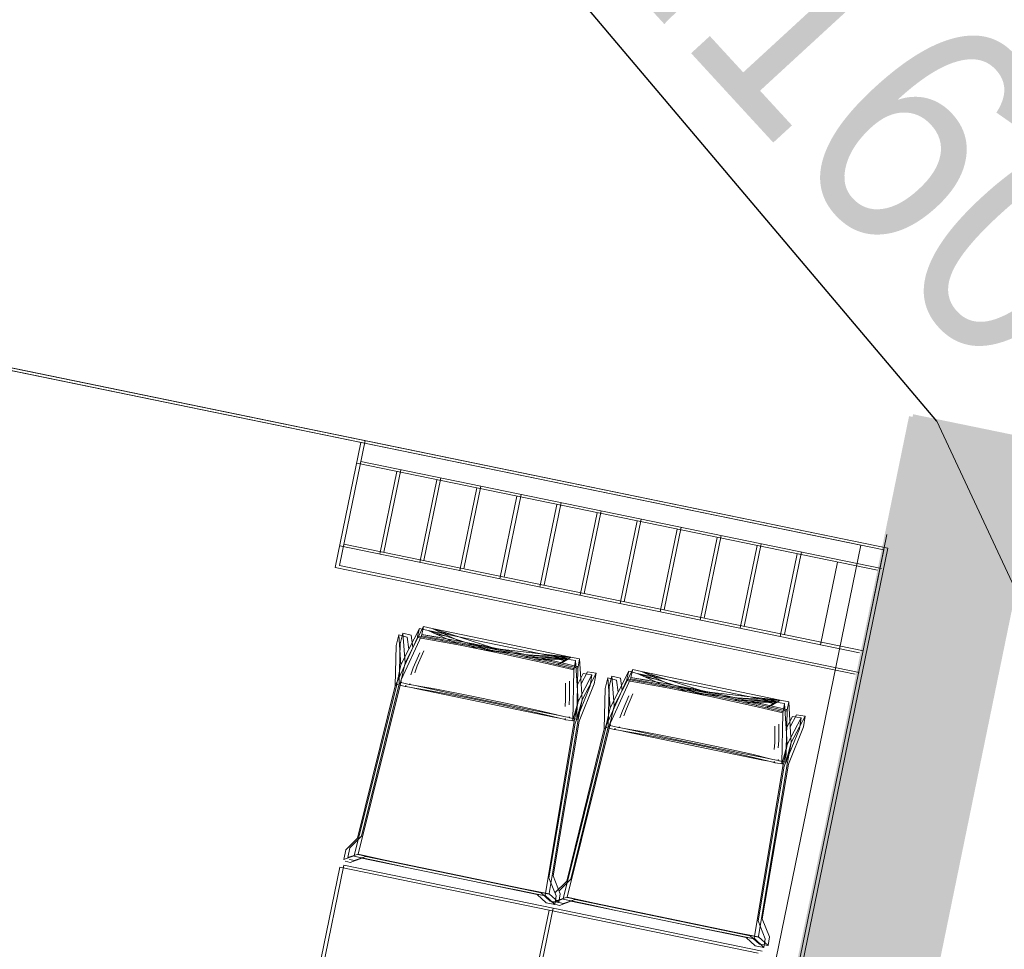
# Model space of a CAD drawing. Header units: millimetres. Extents: x 19047 to 276906, y -533553 to -451719.
# Tile 18 of 36: x 55230 to 57545, y -484895 to -482709. Entities that reach past the tile are written whole.
import ezdxf
from ezdxf.lldxf.tags import DXFTag

# ---------------------------------------------------------------- set-up
doc = ezdxf.new("R2010")
doc.units = ezdxf.units.MM
doc.header["$MEASUREMENT"] = 0
doc.linetypes.add('DASHED', pattern=[19.05, 12.7, -6.35])
doc.linetypes.add('Przerywana długa', pattern=[1300, 1000, -300])
for name, color, linetype, lineweight in [('0_Nr_pióra__101', 7, 'Continuous', 5), ('0_Nr_pióra__92', 7, 'Continuous', 13), ('ODLEGŁOŚCI BEZPIECZNE OD LPG', 1, 'DASHED', 30), ('PZT - ogródek_Nr_pióra__101', 7, 'Continuous', 5), ('PZT - ogródek_Nr_pióra__161', 7, 'Continuous', 5), ('PZT_Nr_pióra__1', 7, 'Continuous', 13)]:
    doc.layers.add(name, color=color, linetype=linetype, lineweight=lineweight)
doc.layers.add('IS_Węzeł_sieci_kanalizacyjnej_-_opisy', color=7, linetype='Continuous')
doc.layers.add('PZT_i_KD', color=7, linetype='Continuous', lineweight=30, true_color=0x136734)
doc.styles.add('GENERATED_STYLE_9', font='txt')
tags = doc.linetypes.add('SOLID', pattern=[10, 10, 0]).pattern_tags.tags
tags[6:7] = [DXFTag(74, 4), DXFTag(75, 0), DXFTag(340, '0'), DXFTag(46, 0.0), DXFTag(50, 0.0), DXFTag(44, 0.0), DXFTag(45, 0.0)]
tags[4:5] = [DXFTag(74, 4), DXFTag(75, 0), DXFTag(340, '0'), DXFTag(46, 0.0), DXFTag(50, 0.0), DXFTag(44, 0.0), DXFTag(45, 0.0)]

# ---------------------------------------------------------------- blocks, each defined once
blk = doc.blocks.new('Dach_1', base_point=(32.7866, -701.2606))
at = {"layer": '0_Nr_pióra__92', "linetype": 'Przerywana długa', "flags": 128}
for points in [[(35.2354, -701.7636), (32.7866, -701.2606)], [(34.3901, -705.8786), (35.2354, -701.7636)]]:
    blk.add_lwpolyline(points, dxfattribs=at)
blk = doc.blocks.new('Etykieta_11', base_point=(32475.3, -696079.2))
at = {"layer": '0_Nr_pióra__101', "insert": (32875.3, -694905.4), "char_height": 875, "attachment_point": 2, "style": 'GENERATED_STYLE_9'}
blk.add_mtext('\\A1;{\\pt0,101000;\\fArial Narrow|b1|i0|c238|p34;4.b  \\fArial Narrow|b1|i0|c238|p34;\\A1{\\H.66x;\\S^  ;}\\fArial Narrow|b1|i0|c238|p34;\\fArial Narrow|b1|i0|c238|p34;\\A1{\\H.66x;\\S^  ;}\\fArial Narrow|b1|i0|c238|p34;\\fArial Narrow|b1|i0|c238|p34;\\fArial Narrow|b1|i0|c238|p34;\\fArial Narrow|b1|i0|c238|p34;\\fArial Narrow|b1|i0|c238|p34;\\fArial Narrow|b1|i0|c238|p34;\\fArial Narrow|b1|i0|c238|p34;\\fArial Narrow|b1|i0|c238|p34;\\fArial Narrow|b1|i0|c238|p34;\\fArial Narrow|b1|i0|c238|p34;\\fArial Narrow|b1|i0|c238|p34;\\fArial Narrow|b1|i0|c238|p34;\\fArial Narrow|b1|i0|c238|p34;\\fArial Narrow|b1|i0|c238|p34;\\fArial Narrow|b1|i0|c238|p34;\\fArial Narrow|b1|i0|c238|p34;\\fArial Narrow|b1|i0|c238|p34;\\fArial Narrow|b1|i0|c238|p34;\\fArial Narrow|b1|i0|c238|p34;\\fArial Narrow|b1|i0|c238|p34;\\fArial Narrow|b1|i0|c238|p34;\\fArial Narrow|b1|i0|c238|p34;\\fArial Narrow|b1|i0|c238|p34;\\fArial Narrow|b1|i0|c238|p34;\\fArial Narrow|b1|i0|c238|p34;\\fArial Narrow|b1|i0|c238|p34;}', dxfattribs=at)

msp = doc.modelspace()

# ---------------------------------------------------------------- hatches: boundary and pattern name
at = {"layer": 'PZT_Nr_pióra__1', "linetype": 'Continuous'}
h = msp.add_hatch(color=256, dxfattribs=at)
h.paths.add_polyline_path([(57321.5, -483641), (70099.7, -486265.9), (68226.8, -495383), (55448.6, -492758.1)])
h.paths.add_polyline_path([(69721.9, -486514.9), (57570.6, -484018.8), (55842.6, -492430.7), (67993.9, -494926.8)], flags=0)
h = msp.add_hatch(color=256, dxfattribs=at)
h.paths.add_polyline_path([(57331.1, -483636.6), (70109.3, -486261.5), (68236.4, -495378.7), (55458.2, -492753.7)])
h.paths.add_polyline_path([(69731.4, -486510.6), (57580.2, -484014.4), (55852.2, -492426.3), (68003.5, -494922.5)], flags=0)

# ---------------------------------------------------------------- linework, layer by layer
at = {"layer": 'IS_Węzeł_sieci_kanalizacyjnej_-_opisy', "linetype": 'SOLID', "lineweight": 20, "ltscale": 10}
msp.add_line((58683.7, -486436.3), (57386.9, -483652.8), dxfattribs=at)
at = {"layer": 'ODLEGŁOŚCI BEZPIECZNE OD LPG', "ltscale": 100}
msp.add_circle((65088.5, -477756.4), 8000, dxfattribs=at)
at = {"layer": 'PZT - ogródek_Nr_pióra__101', "linetype": 'Continuous'}
for p, q in [((56126.4, -483766.9), (56086.5, -483961.2)), ((56116.8, -483771.2), (56076.9, -483965.6)), ((56211, -483790.6), (56171.1, -483984.9)), ((56220.6, -483786.2), (56180.6, -483980.6)), ((56305.2, -483809.9), (56265.2, -484004.3)), ((56314.8, -483805.5), (56274.8, -483999.9)), ((56399.4, -483829.3), (56359.4, -484023.6)), ((56409, -483824.9), (56369, -484019.3)), ((56493.6, -483848.6), (56453.6, -484043)), ((56503.1, -483844.2), (56463.2, -484038.6)), ((56587.7, -483868), (56547.8, -484062.3)), ((56597.3, -483863.6), (56557.4, -484058)), ((56691.5, -483882.9), (56651.6, -484077.3)), ((56681.9, -483887.3), (56642, -484081.7)), ((56776.1, -483906.7), (56736.2, -484101)), ((56785.7, -483902.3), (56745.8, -484096.7)), ((56870.3, -483926), (56830.4, -484120.4)), ((56879.9, -483921.6), (56840, -484116)), ((56964.5, -483945.4), (56924.6, -484139.7)), ((56974.1, -483941), (56934.1, -484135.4)), ((57058.7, -483964.7), (57018.7, -484159.1)), ((57068.3, -483960.3), (57028.3, -484154.7)), ((57152.9, -483984), (57112.9, -484178.4)), ((56170.4, -484140), (56145.3, -484189.2)), ((56180, -484135.6), (56154.8, -484184.8)), ((56165.9, -484158.6), (56170.4, -484140)), ((56170.4, -484140), (56170.4, -484140)), ((56170.4, -484140), (56190.5, -484144.8)), ((56175.5, -484154.3), (56180, -484135.6)), ((56180, -484135.6), (56180, -484135.6)), ((56180, -484135.6), (56200.1, -484140.4)), ((56200.1, -484140.4), (56526.2, -484208)), ((56200.1, -484140.4), (56242.8, -484153.9)), ((56219.2, -484149.1), (56200.1, -484140.4)), ((56121.4, -484155.4), (56115.1, -484180.4)), ((56117.8, -484265.7), (56165.2, -484161.6)), ((56121.4, -484155.4), (56141.4, -484160.6)), ((56126.6, -484225.7), (56121.4, -484155.4)), ((56131, -484151), (56124.7, -484176)), ((56127.4, -484261.3), (56174.8, -484157.2)), ((56131, -484151), (56151, -484156.2)), ((56136.2, -484221.4), (56131, -484151)), ((56141.4, -484160.6), (56145.3, -484189.2)), ((56151, -484156.2), (56154.8, -484184.8)), ((56165.2, -484161.6), (56165.6, -484160.1)), ((56165.2, -484161.6), (56265.7, -484179.6)), ((56165.6, -484160.1), (56165.9, -484158.6)), ((56165.9, -484158.6), (56203.8, -484165.2)), ((56165.9, -484158.6), (56200.2, -484164.7)), ((56174.8, -484157.2), (56175.2, -484155.7)), ((56174.8, -484157.2), (56275.3, -484175.2)), ((56175.2, -484155.7), (56175.5, -484154.3)), ((56175.5, -484154.3), (56213.4, -484160.8)), ((56175.5, -484154.3), (56209.8, -484160.4)), ((56190.5, -484144.8), (56516.6, -484212.3)), ((56190.5, -484144.8), (56233.2, -484158.3)), ((56209.6, -484153.4), (56190.5, -484144.8)), ((56233.2, -484158.3), (56209.6, -484153.4)), ((56257.2, -484175), (56209.6, -484153.4)), ((56213.4, -484160.8), (56209.8, -484160.4)), ((56213.4, -484160.8), (56233.5, -484164.6)), ((56213.4, -484160.8), (56214.4, -484161.2)), ((56216.4, -484161.5), (56213.4, -484160.8)), ((56242.8, -484153.9), (56219.2, -484149.1)), ((56266.8, -484170.6), (56219.2, -484149.1)), ((56233.2, -484158.3), (56331.1, -484189.4)), ((56242.8, -484153.9), (56340.7, -484185)), ((56115.1, -484180.4), (56112.9, -484274.9)), ((56124.7, -484176), (56122.4, -484270.6)), ((56154.8, -484184.8), (56136.2, -484221.4)), ((56203.8, -484165.2), (56200.2, -484164.7)), ((56203.8, -484165.2), (56223.9, -484168.9)), ((56203.8, -484165.2), (56204.8, -484165.6)), ((56206.8, -484165.9), (56203.8, -484165.2)), ((56224, -484169), (56223.9, -484168.9)), ((56224.2, -484169), (56224, -484169)), ((56224.2, -484169), (56224.3, -484169)), ((56224.3, -484169), (56224.3, -484169)), ((56224.6, -484169.1), (56224.3, -484169)), ((56267, -484176.9), (56224.6, -484169.1)), ((56233.6, -484164.6), (56233.5, -484164.6)), ((56233.8, -484164.6), (56233.6, -484164.6)), ((56233.9, -484164.7), (56233.8, -484164.6)), ((56233.8, -484164.6), (56233.8, -484164.6)), ((56234.1, -484164.7), (56233.9, -484164.7)), ((56276.6, -484172.6), (56234.1, -484164.7)), ((56248.7, -484173.3), (56257.2, -484175)), ((56257.5, -484175), (56257.2, -484175)), ((56262.8, -484176.1), (56257.5, -484175)), ((56258.3, -484169), (56266.8, -484170.6)), ((56262.8, -484176.1), (56286.7, -484180.6)), ((56270.5, -484177.6), (56262.8, -484176.1)), ((56265.7, -484179.6), (56308.1, -484188.1)), ((56267, -484170.7), (56266.8, -484170.6)), ((56272.4, -484171.7), (56267, -484170.7)), ((56267, -484176.9), (56270.5, -484177.6)), ((56270.6, -484177.6), (56286.7, -484180.6)), ((56285.7, -484180.5), (56270.6, -484177.6)), ((56272.4, -484171.7), (56296.3, -484176.2)), ((56280.1, -484173.2), (56272.4, -484171.7)), ((56275.3, -484175.2), (56317.7, -484183.7)), ((56276.6, -484172.6), (56280.1, -484173.2)), ((56280.2, -484173.2), (56296.3, -484176.2)), ((56295.3, -484176.2), (56280.2, -484173.2)), ((56285.7, -484180.5), (56287.7, -484180.9)), ((56286.7, -484180.6), (56285.7, -484180.5)), ((56287.7, -484180.9), (56286.7, -484180.6)), ((56286.7, -484180.6), (56305.2, -484184.3)), ((56287.7, -484180.9), (56305.2, -484184.3)), ((56288.4, -484181.2), (56287.7, -484180.9)), ((56288.4, -484181.2), (56312, -484185.7)), ((56308.1, -484188.1), (56288.4, -484181.2)), ((56288.5, -484181.2), (56350.1, -484193.4)), ((56295.3, -484176.2), (56297.2, -484176.6)), ((56296.3, -484176.2), (56295.3, -484176.2)), ((56297.2, -484176.6), (56296.3, -484176.2)), ((56296.3, -484176.2), (56314.8, -484180)), ((56297.2, -484176.6), (56314.8, -484180)), ((56298, -484176.8), (56297.2, -484176.6)), ((56298, -484176.8), (56321.6, -484181.3)), ((56317.7, -484183.7), (56298, -484176.8)), ((56298.1, -484176.9), (56359.7, -484189)), ((56305.2, -484184.3), (56325.9, -484188.4)), ((56305.2, -484184.3), (56350.5, -484193.5)), ((56313.1, -484185.9), (56312, -484185.7)), ((56350, -484193.4), (56313.1, -484185.9)), ((56314.8, -484180), (56335.4, -484184)), ((56314.8, -484180), (56360, -484189.1)), ((56317.7, -484183.7), (56375.4, -484195.3)), ((56317.7, -484183.7), (56375.3, -484192.4)), ((56322.7, -484181.6), (56321.6, -484181.3)), ((56359.5, -484189), (56322.7, -484181.6)), ((56339.4, -484184.8), (56335.4, -484184)), ((56339.4, -484184.8), (56340.7, -484185)), ((56340.7, -484185), (56359.5, -484189)), ((56145.3, -484189.2), (56126.6, -484225.7)), ((56170.8, -484197.6), (56155.5, -484232.7)), ((56180.4, -484193.2), (56165.1, -484228.4)), ((56308.1, -484188.1), (56365.8, -484199.7)), ((56308.1, -484188.1), (56365.7, -484196.8)), ((56329.8, -484189.1), (56325.9, -484188.4)), ((56329.8, -484189.1), (56331.1, -484189.4)), ((56331.1, -484189.4), (56350, -484193.4)), ((56350, -484193.4), (56350.5, -484193.5)), ((56350.5, -484193.5), (56350.5, -484193.5)), ((56350.5, -484193.5), (56351, -484193.6)), ((56466.5, -484206.7), (56350.5, -484193.5)), ((56351.6, -484193.7), (56351, -484193.6)), ((56351.7, -484193.7), (56351.6, -484193.7)), ((56368.3, -484197.1), (56351.7, -484193.7)), ((56353.5, -484194.1), (56351.7, -484193.7)), ((56353.5, -484194.1), (56366.9, -484197)), ((56353.5, -484194.1), (56368.3, -484197.1)), ((56365.7, -484196.8), (56353.5, -484194.1)), ((56359.5, -484189), (56360, -484189.1)), ((56360, -484189.1), (56360.1, -484189.1)), ((56360.1, -484189.1), (56360.6, -484189.2)), ((56476.1, -484202.3), (56360.1, -484189.1)), ((56361.1, -484189.4), (56360.6, -484189.2)), ((56361.3, -484189.4), (56361.1, -484189.4)), ((56377.9, -484192.8), (56361.3, -484189.4)), ((56363.1, -484189.8), (56361.3, -484189.4)), ((56363.1, -484189.8), (56376.5, -484192.6)), ((56363.1, -484189.8), (56377.9, -484192.8)), ((56375.3, -484192.4), (56363.1, -484189.8)), ((56365.7, -484196.8), (56366.9, -484197)), ((56365.8, -484199.7), (56465.5, -484221.7)), ((56387.6, -484201.4), (56366.9, -484197)), ((56366.9, -484197), (56369.3, -484197.3)), ((56368.3, -484197.1), (56369.3, -484197.3)), ((56369.3, -484197.3), (56369.2, -484197.4)), ((56369.3, -484197.3), (56387.6, -484201.4)), ((56375.3, -484192.4), (56376.5, -484192.6)), ((56375.4, -484195.3), (56475.1, -484217.3)), ((56397.2, -484197), (56376.5, -484192.6)), ((56376.5, -484192.6), (56378.9, -484193)), ((56377.9, -484192.8), (56378.9, -484193)), ((56378.9, -484193), (56378.7, -484193.1)), ((56378.9, -484193), (56397.2, -484197)), ((56387.7, -484201.4), (56387.6, -484201.4)), ((56387.7, -484201.4), (56390.9, -484202.1)), ((56390.9, -484202.1), (56413.4, -484206.8)), ((56390.9, -484202.1), (56435.3, -484211.8)), ((56397.2, -484197), (56397.2, -484197)), ((56397.2, -484197), (56400.5, -484197.7)), ((56400.5, -484197.7), (56422.9, -484202.4)), ((56400.5, -484197.7), (56444.9, -484207.5)), ((56413.4, -484206.8), (56435.3, -484211.8)), ((56486, -484210.7), (56413.4, -484206.8)), ((56422.9, -484202.4), (56444.9, -484207.5)), ((56495.6, -484206.3), (56422.9, -484202.4)), ((56445, -484207.5), (56444.9, -484207.5)), ((56445.6, -484207.6), (56445, -484207.5)), ((56445.6, -484207.6), (56453.2, -484209.3)), ((56445.6, -484207.6), (56452.9, -484209.3)), ((56452.9, -484209.3), (56453.2, -484209.3)), ((56452.9, -484209.3), (56458.7, -484210.6)), ((56453.2, -484209.3), (56505.3, -484208.4)), ((56453.2, -484209.3), (56461.2, -484211.1)), ((56486, -484210.7), (56466.5, -484206.7)), ((56516.6, -484212.3), (56466.5, -484206.7)), ((56495.6, -484206.3), (56476.1, -484202.3)), ((56526.2, -484208), (56476.1, -484202.3)), ((56526.2, -484208), (56495.6, -484206.3)), ((56505.3, -484208.4), (56526.2, -484208)), ((56520.5, -484211.5), (56505.3, -484208.4)), ((56526.2, -484208), (56520.5, -484211.5)), ((56526.2, -484208), (56546.5, -484211.6)), ((56126.6, -484225.7), (56118.4, -484263.3)), ((56136.2, -484221.4), (56128, -484258.9)), ((56155.5, -484232.7), (56149.5, -484249.3)), ((56165.1, -484228.4), (56159.1, -484244.9)), ((56435.5, -484211.9), (56435.3, -484211.8)), ((56436, -484212), (56435.5, -484211.9)), ((56436, -484212), (56443.6, -484213.7)), ((56436, -484212), (56443.3, -484213.7)), ((56443.3, -484213.7), (56443.6, -484213.7)), ((56443.3, -484213.7), (56449.1, -484215)), ((56443.6, -484213.7), (56495.7, -484212.7)), ((56443.6, -484213.7), (56451.6, -484215.4)), ((56449.1, -484215), (56449.5, -484215.1)), ((56449.5, -484215.1), (56451.6, -484215.6)), ((56449.5, -484215.1), (56451.6, -484215.4)), ((56452.7, -484215.8), (56451.6, -484215.4)), ((56451.6, -484215.4), (56469.8, -484219.7)), ((56451.6, -484215.4), (56452.3, -484215.7)), ((56451.6, -484215.6), (56451.6, -484215.6)), ((56452.1, -484215.7), (56451.6, -484215.6)), ((56452.7, -484215.8), (56452.7, -484215.8)), ((56452.7, -484215.8), (56469.8, -484219.7)), ((56458.7, -484210.6), (56459.1, -484210.7)), ((56459.1, -484210.7), (56461.2, -484211.2)), ((56459.1, -484210.7), (56461.2, -484211.1)), ((56462.2, -484211.4), (56461.2, -484211.1)), ((56461.2, -484211.1), (56479.4, -484215.4)), ((56461.2, -484211.1), (56461.9, -484211.4)), ((56461.2, -484211.2), (56461.2, -484211.2)), ((56461.7, -484211.3), (56461.2, -484211.2)), ((56462.3, -484211.4), (56462.2, -484211.4)), ((56462.3, -484211.4), (56479.4, -484215.4)), ((56465.5, -484221.7), (56533.1, -484237.8)), ((56470.1, -484219.8), (56469.8, -484219.7)), ((56470.8, -484220), (56470.1, -484219.8)), ((56471.5, -484220.1), (56470.8, -484220)), ((56471.5, -484220.1), (56495.3, -484225.6)), ((56471.5, -484220.1), (56531.8, -484234.4)), ((56475.1, -484217.3), (56542.7, -484233.5)), ((56479.7, -484215.4), (56479.4, -484215.4)), ((56480.4, -484215.6), (56479.7, -484215.4)), ((56481.1, -484215.8), (56480.4, -484215.6)), ((56481.1, -484215.8), (56504.8, -484221.2)), ((56481.1, -484215.8), (56541.4, -484230)), ((56516.6, -484212.3), (56486, -484210.7)), ((56510.9, -484215.9), (56495.3, -484225.6)), ((56495.3, -484225.6), (56531.8, -484234.4)), ((56495.7, -484212.7), (56516.6, -484212.3)), ((56510.9, -484215.9), (56495.7, -484212.7)), ((56520.5, -484211.5), (56504.8, -484221.2)), ((56504.8, -484221.2), (56541.4, -484230)), ((56516.6, -484212.3), (56510.9, -484215.9)), ((56516.6, -484212.3), (56536.9, -484215.9)), ((56536.9, -484215.9), (56533.6, -484234.9)), ((56540.7, -484274.5), (56536.9, -484215.9)), ((56542.7, -484233.5), (56540.2, -484352.1)), ((56541.4, -484230), (56541.9, -484230.2)), ((56542.4, -484230.3), (56541.9, -484230.2)), ((56542.4, -484230.3), (56542.8, -484230.4)), ((56543, -484232), (56542.7, -484233.5)), ((56543.2, -484230.5), (56542.8, -484230.4)), ((56543.2, -484230.5), (56543, -484232)), ((56546.5, -484211.6), (56543.2, -484230.5)), ((56550.3, -484270.1), (56546.5, -484211.6)), ((56533.1, -484237.8), (56530.6, -484356.4)), ((56531.8, -484234.4), (56532.3, -484234.5)), ((56532.8, -484234.7), (56532.3, -484234.5)), ((56532.8, -484234.7), (56533.2, -484234.7)), ((56533.4, -484236.3), (56533.1, -484237.8)), ((56533.6, -484234.9), (56533.2, -484234.7)), ((56533.6, -484234.9), (56533.4, -484236.3)), ((56540.7, -484274.5), (56555.4, -484246.4)), ((56575.8, -484249.5), (56543.1, -484312)), ((56550.3, -484270.1), (56565, -484242)), ((56585.4, -484245.2), (56552.7, -484307.7)), ((56555.4, -484246.4), (56575.8, -484249.5)), ((56565, -484242), (56585.4, -484245.2)), ((56571.7, -484275), (56575.8, -484249.5)), ((56581.2, -484270.6), (56585.4, -484245.2)), ((56613.3, -484256.4), (56607, -484281.4)), ((56613.3, -484256.4), (56633.3, -484261.6)), ((56618.5, -484326.8), (56613.3, -484256.4)), ((56622.9, -484252), (56616.6, -484277)), ((56622.9, -484252), (56642.9, -484257.3)), ((56628.1, -484322.4), (56622.9, -484252)), ((56662.3, -484241), (56637.1, -484290.2)), ((56671.9, -484236.7), (56646.7, -484285.9)), ((56657.8, -484259.7), (56662.3, -484241)), ((56662.3, -484241), (56662.3, -484241)), ((56662.3, -484241), (56682.4, -484245.8)), ((56667, -484256.8), (56667.4, -484255.3)), ((56667.4, -484255.3), (56671.9, -484236.7)), ((56667.4, -484255.3), (56705.3, -484261.9)), ((56667.4, -484255.3), (56701.7, -484261.4)), ((56671.9, -484236.7), (56671.9, -484236.7)), ((56671.9, -484236.7), (56692, -484241.4)), ((56682.4, -484245.8), (57008.5, -484313.4)), ((56682.4, -484245.8), (56725.1, -484259.3)), ((56701.5, -484254.5), (56682.4, -484245.8)), ((56692, -484241.4), (57018.1, -484309)), ((56692, -484241.4), (56734.6, -484255)), ((56711.1, -484250.1), (56692, -484241.4)), ((56725.1, -484259.3), (56701.5, -484254.5)), ((56749.1, -484276), (56701.5, -484254.5)), ((56734.6, -484255), (56711.1, -484250.1)), ((56758.7, -484271.7), (56711.1, -484250.1)), ((56734.6, -484255), (56832.6, -484286.1)), ((56116.6, -484271.8), (56016.4, -484675)), ((56112.9, -484274.9), (56024.6, -484633.2)), ((56126.2, -484267.4), (56026, -484670.6)), ((56122.4, -484270.6), (56034.2, -484628.8)), ((56112.9, -484274.9), (56116.5, -484271.9)), ((56118.4, -484263.3), (56115.7, -484270.5)), ((56115.7, -484270.5), (56117.8, -484265.7)), ((56116.5, -484271.9), (56115.7, -484270.5)), ((56116.5, -484271.9), (56116.7, -484270.7)), ((56116.6, -484271.8), (56116.5, -484271.9)), ((56123.8, -484273.3), (56116.6, -484271.8)), ((56116.7, -484270.7), (56117.8, -484265.7)), ((56118.8, -484271.1), (56116.7, -484270.7)), ((56122.4, -484270.6), (56126.1, -484267.5)), ((56136.6, -484276.7), (56123.8, -484273.3)), ((56128, -484258.9), (56125.2, -484266.1)), ((56125.2, -484266.1), (56127.4, -484261.3)), ((56126.1, -484267.5), (56125.2, -484266.1)), ((56126.1, -484267.5), (56126.3, -484266.3)), ((56126.2, -484267.4), (56126.1, -484267.5)), ((56133.3, -484268.9), (56126.2, -484267.4)), ((56126.3, -484266.3), (56127.4, -484261.3)), ((56128.4, -484266.7), (56126.3, -484266.3)), ((56146.1, -484272.3), (56133.3, -484268.9)), ((56136.7, -484276.1), (56136.4, -484276.4)), ((56136.4, -484276.4), (56136.6, -484276.7)), ((56136.6, -484276.7), (56136.7, -484276.1)), ((56138, -484275.3), (56136.7, -484276.1)), ((56136.7, -484276.1), (56139.2, -484275.6)), ((56136.7, -484276.1), (56137.1, -484276.2)), ((56139.1, -484275.6), (56137.1, -484276.2)), ((56137.1, -484276.2), (56137.9, -484276.3)), ((56137.9, -484276.3), (56150.3, -484279)), ((56139.1, -484274.7), (56138, -484275.3)), ((56146.3, -484271.7), (56146, -484272)), ((56146, -484272), (56146.1, -484272.3)), ((56146.1, -484272.3), (56146.3, -484271.7)), ((56147.6, -484271), (56146.3, -484271.7)), ((56146.3, -484271.7), (56148.8, -484271.2)), ((56146.3, -484271.7), (56146.7, -484271.8)), ((56148.7, -484271.3), (56146.7, -484271.8)), ((56146.7, -484271.8), (56147.5, -484272)), ((56147.5, -484272), (56159.8, -484274.6)), ((56148.7, -484270.3), (56147.6, -484271)), ((56150.3, -484279), (56200.3, -484287.7)), ((56150.3, -484279), (56164.6, -484282)), ((56159.8, -484274.6), (56209.9, -484283.3)), ((56159.8, -484274.6), (56174.2, -484277.7)), ((56174.2, -484277.7), (56238.3, -484291.3)), ((56513.6, -484268.8), (56513.8, -484307)), ((56523.2, -484264.4), (56523.3, -484302.6)), ((56536.1, -484362.7), (56571.7, -484275)), ((56543.1, -484312), (56540.7, -484274.5)), ((56545.7, -484358.3), (56581.2, -484270.6)), ((56552.7, -484307.7), (56550.3, -484270.1)), ((56609.7, -484366.7), (56657.1, -484262.6)), ((56616.6, -484277), (56614.3, -484371.6)), ((56619.3, -484362.3), (56666.7, -484258.3)), ((56633.3, -484261.6), (56637.1, -484290.2)), ((56642.9, -484257.3), (56646.7, -484285.9)), ((56657.1, -484262.6), (56657.5, -484261.2)), ((56657.1, -484262.6), (56757.6, -484280.7)), ((56657.5, -484261.2), (56657.8, -484259.7)), ((56657.8, -484259.7), (56695.7, -484266.3)), ((56657.8, -484259.7), (56692.1, -484265.8)), ((56666.7, -484258.3), (56667, -484256.8)), ((56666.7, -484258.3), (56767.2, -484276.3)), ((56695.7, -484266.3), (56692.1, -484265.8)), ((56695.7, -484266.3), (56715.8, -484270)), ((56695.7, -484266.3), (56696.7, -484266.6)), ((56698.7, -484266.9), (56695.7, -484266.3)), ((56705.3, -484261.9), (56701.7, -484261.4)), ((56705.3, -484261.9), (56725.4, -484265.6)), ((56705.3, -484261.9), (56706.3, -484262.2)), ((56708.3, -484262.6), (56705.3, -484261.9)), ((56715.9, -484270), (56715.8, -484270)), ((56716.1, -484270), (56715.9, -484270)), ((56716.2, -484270.1), (56716.1, -484270)), ((56716.1, -484270), (56716.1, -484270)), ((56716.4, -484270.1), (56716.2, -484270.1)), ((56758.9, -484278), (56716.4, -484270.1)), ((56725.1, -484259.3), (56823, -484290.4)), ((56725.5, -484265.6), (56725.4, -484265.6)), ((56725.7, -484265.7), (56725.5, -484265.6)), ((56725.8, -484265.7), (56725.7, -484265.7)), ((56725.7, -484265.7), (56725.7, -484265.7)), ((56726, -484265.7), (56725.8, -484265.7)), ((56768.5, -484273.6), (56726, -484265.7)), ((56740.6, -484274.4), (56749.1, -484276)), ((56749.3, -484276.1), (56749.1, -484276)), ((56754.7, -484277.1), (56749.3, -484276.1)), ((56750.2, -484270), (56758.7, -484271.7)), ((56754.7, -484277.1), (56778.6, -484281.6)), ((56762.4, -484278.6), (56754.7, -484277.1)), ((56758.9, -484271.7), (56758.7, -484271.7)), ((56764.3, -484272.8), (56758.9, -484271.7)), ((56758.9, -484278), (56762.4, -484278.6)), ((56762.5, -484278.6), (56778.6, -484281.6)), ((56777.6, -484281.6), (56762.5, -484278.6)), ((56764.3, -484272.8), (56788.2, -484277.3)), ((56772, -484274.3), (56764.3, -484272.8)), ((56767.2, -484276.3), (56809.6, -484284.8)), ((56768.5, -484273.6), (56772, -484274.3)), ((56772.1, -484274.3), (56788.2, -484277.3)), ((56787.2, -484277.2), (56772.1, -484274.3)), ((56787.2, -484277.2), (56789.1, -484277.6)), ((56788.2, -484277.3), (56787.2, -484277.2)), ((56789.1, -484277.6), (56788.2, -484277.3)), ((56788.2, -484277.3), (56806.7, -484281)), ((56789.1, -484277.6), (56806.7, -484281)), ((56789.9, -484277.9), (56789.1, -484277.6)), ((56789.9, -484277.9), (56813.5, -484282.4)), ((56809.6, -484284.8), (56789.9, -484277.9)), ((56790, -484277.9), (56851.6, -484290.1)), ((56164.6, -484282), (56228.7, -484295.6)), ((56200.3, -484287.7), (56283.9, -484303.6)), ((56209.9, -484283.3), (56293.5, -484299.2)), ((56228.7, -484295.6), (56293, -484309.1)), ((56238.3, -484291.3), (56302.6, -484304.7)), ((56293.5, -484299.2), (56376.8, -484316.5)), ((56522.1, -484319.7), (56523.3, -484302.6)), ((56607, -484281.4), (56604.8, -484376)), ((56637.1, -484290.2), (56618.5, -484326.8)), ((56646.7, -484285.9), (56628.1, -484322.4)), ((56662.7, -484298.6), (56647.4, -484333.8)), ((56672.3, -484294.3), (56657, -484329.4)), ((56757.6, -484280.7), (56800, -484289.1)), ((56777.6, -484281.6), (56779.5, -484282)), ((56778.6, -484281.6), (56777.6, -484281.6)), ((56779.5, -484282), (56778.6, -484281.6)), ((56778.6, -484281.6), (56797.1, -484285.4)), ((56779.5, -484282), (56797.1, -484285.4)), ((56780.3, -484282.2), (56779.5, -484282)), ((56780.3, -484282.2), (56803.9, -484286.8)), ((56800, -484289.1), (56780.3, -484282.2)), ((56780.4, -484282.3), (56842, -484294.5)), ((56797.1, -484285.4), (56817.7, -484289.4)), ((56797.1, -484285.4), (56842.3, -484294.5)), ((56800, -484289.1), (56857.7, -484300.7)), ((56800, -484289.1), (56857.6, -484297.8)), ((56805, -484287), (56803.9, -484286.8)), ((56841.8, -484294.4), (56805, -484287)), ((56806.7, -484281), (56827.3, -484285.1)), ((56806.7, -484281), (56851.9, -484290.2)), ((56809.6, -484284.8), (56867.3, -484296.3)), ((56809.6, -484284.8), (56867.2, -484293.5)), ((56814.6, -484282.6), (56813.5, -484282.4)), ((56851.4, -484290.1), (56814.6, -484282.6)), ((56821.7, -484290.2), (56817.7, -484289.4)), ((56821.7, -484290.2), (56823, -484290.4)), ((56823, -484290.4), (56841.8, -484294.4)), ((56831.3, -484285.8), (56827.3, -484285.1)), ((56831.3, -484285.8), (56832.6, -484286.1)), ((56832.6, -484286.1), (56851.4, -484290.1)), ((56841.8, -484294.4), (56842.3, -484294.5)), ((56842.3, -484294.5), (56842.4, -484294.5)), ((56842.4, -484294.5), (56842.9, -484294.6)), ((56958.4, -484307.7), (56842.4, -484294.5)), ((56843.4, -484294.8), (56842.9, -484294.6)), ((56843.6, -484294.8), (56843.4, -484294.8)), ((56860.2, -484298.2), (56843.6, -484294.8)), ((56845.4, -484295.2), (56843.6, -484294.8)), ((56845.4, -484295.2), (56858.8, -484298)), ((56845.4, -484295.2), (56860.2, -484298.2)), ((56857.6, -484297.8), (56845.4, -484295.2)), ((56851.4, -484290.1), (56851.9, -484290.2)), ((56851.9, -484290.2), (56852, -484290.2)), ((56852, -484290.2), (56852.5, -484290.3)), ((56968, -484303.3), (56852, -484290.2)), ((56853, -484290.4), (56852.5, -484290.3)), ((56853.1, -484290.4), (56853, -484290.4)), ((56869.8, -484293.8), (56853.1, -484290.4)), ((56855, -484290.8), (56853.1, -484290.4)), ((56855, -484290.8), (56868.4, -484293.7)), ((56855, -484290.8), (56869.8, -484293.8)), ((56867.2, -484293.5), (56855, -484290.8)), ((56857.6, -484297.8), (56858.8, -484298)), ((56857.7, -484300.7), (56957.4, -484322.7)), ((56879.5, -484302.4), (56858.8, -484298)), ((56858.8, -484298), (56861.2, -484298.4)), ((56860.2, -484298.2), (56861.2, -484298.4)), ((56861.2, -484298.4), (56861, -484298.5)), ((56861.2, -484298.4), (56879.5, -484302.4)), ((56867.2, -484293.5), (56868.4, -484293.7)), ((56867.3, -484296.3), (56967, -484318.4)), ((56889.1, -484298), (56868.4, -484293.7)), ((56868.4, -484293.7), (56870.8, -484294)), ((56869.8, -484293.8), (56870.8, -484294)), ((56870.8, -484294), (56870.6, -484294.1)), ((56870.8, -484294), (56889.1, -484298)), ((56879.6, -484302.4), (56879.5, -484302.4)), ((56879.6, -484302.4), (56882.8, -484303.1)), ((56889.1, -484298), (56889.1, -484298)), ((56889.1, -484298), (56892.4, -484298.7)), ((56892.4, -484298.7), (56914.8, -484303.5)), ((56892.4, -484298.7), (56936.8, -484308.5)), ((56283.9, -484303.6), (56367.2, -484320.8)), ((56293, -484309.1), (56357.3, -484322.4)), ((56302.6, -484304.7), (56366.8, -484318)), ((56357.3, -484322.4), (56421.6, -484335.6)), ((56366.8, -484318), (56431.1, -484331.2)), ((56367.2, -484320.8), (56450.3, -484339.5)), ((56376.8, -484316.5), (56459.9, -484335.1)), ((56512.5, -484324), (56513.8, -484307)), ((56531, -484356), (56543.1, -484312)), ((56534, -484358.4), (56543.1, -484312)), ((56540.6, -484351.7), (56552.7, -484307.7)), ((56543.6, -484354), (56552.7, -484307.7)), ((56628.1, -484322.4), (56619.8, -484359.9)), ((56882.8, -484303.1), (56905.2, -484307.8)), ((56882.8, -484303.1), (56927.2, -484312.9)), ((56905.2, -484307.8), (56927.2, -484312.9)), ((56977.9, -484311.7), (56905.2, -484307.8)), ((56914.8, -484303.5), (56936.8, -484308.5)), ((56987.5, -484307.4), (56914.8, -484303.5)), ((56927.4, -484312.9), (56927.2, -484312.9)), ((56927.9, -484313), (56927.4, -484312.9)), ((56927.9, -484313), (56935.5, -484314.7)), ((56927.9, -484313), (56935.2, -484314.7)), ((56935.2, -484314.7), (56935.5, -484314.7)), ((56935.2, -484314.7), (56941, -484316)), ((56935.5, -484314.7), (56987.6, -484313.8)), ((56935.5, -484314.7), (56943.5, -484316.5)), ((56936.9, -484308.5), (56936.8, -484308.5)), ((56937.5, -484308.7), (56936.9, -484308.5)), ((56937.5, -484308.7), (56945.1, -484310.3)), ((56937.5, -484308.7), (56944.8, -484310.3)), ((56941, -484316), (56941.4, -484316.1)), ((56941.4, -484316.1), (56943.5, -484316.6)), ((56941.4, -484316.1), (56943.5, -484316.5)), ((56944.6, -484316.8), (56943.5, -484316.5)), ((56943.5, -484316.5), (56961.7, -484320.8)), ((56943.5, -484316.5), (56944.2, -484316.8)), ((56943.5, -484316.6), (56943.5, -484316.6)), ((56944, -484316.7), (56943.5, -484316.6)), ((56944.6, -484316.9), (56944.6, -484316.8)), ((56944.6, -484316.9), (56961.7, -484320.8)), ((56944.8, -484310.3), (56945.1, -484310.3)), ((56944.8, -484310.3), (56950.6, -484311.7)), ((56945.1, -484310.3), (56997.2, -484309.4)), ((56945.1, -484310.3), (56953.1, -484312.1)), ((56950.6, -484311.7), (56951, -484311.7)), ((56951, -484311.7), (56953.1, -484312.2)), ((56951, -484311.7), (56953.1, -484312.1)), ((56954.1, -484312.5), (56953.1, -484312.1)), ((56953.1, -484312.1), (56971.2, -484316.4)), ((56953.1, -484312.1), (56953.8, -484312.4)), ((56953.1, -484312.2), (56953.1, -484312.2)), ((56953.6, -484312.4), (56953.1, -484312.2)), ((56954.2, -484312.5), (56954.1, -484312.5)), ((56954.2, -484312.5), (56971.2, -484316.4)), ((56957.4, -484322.7), (57025, -484338.9)), ((56977.9, -484311.7), (56958.4, -484307.7)), ((57008.5, -484313.4), (56958.4, -484307.7)), ((56962, -484320.8), (56961.7, -484320.8)), ((56962.7, -484321), (56962, -484320.8)), ((56963.4, -484321.2), (56962.7, -484321)), ((56963.4, -484321.2), (56987.2, -484326.6)), ((56963.4, -484321.2), (57023.7, -484335.5)), ((56967, -484318.4), (57034.6, -484334.5)), ((56987.5, -484307.4), (56968, -484303.3)), ((57018.1, -484309), (56968, -484303.3)), ((56971.6, -484316.5), (56971.2, -484316.4)), ((56972.3, -484316.6), (56971.6, -484316.5)), ((56973, -484316.8), (56972.3, -484316.6)), ((56973, -484316.8), (56996.7, -484322.2)), ((56973, -484316.8), (57033.2, -484331.1)), ((57008.5, -484313.4), (56977.9, -484311.7)), ((57002.8, -484316.9), (56987.2, -484326.6)), ((57018.1, -484309), (56987.5, -484307.4)), ((56987.6, -484313.8), (57008.5, -484313.4)), ((57002.8, -484316.9), (56987.6, -484313.8)), ((57012.4, -484312.5), (56996.7, -484322.2)), ((56996.7, -484322.2), (57033.2, -484331.1)), ((56997.2, -484309.4), (57018.1, -484309)), ((57012.4, -484312.5), (56997.2, -484309.4)), ((57008.5, -484313.4), (57002.8, -484316.9)), ((57008.5, -484313.4), (57028.8, -484317)), ((57018.1, -484309), (57012.4, -484312.5)), ((57018.1, -484309), (57038.4, -484312.6)), ((57028.8, -484317), (57025.5, -484335.9)), ((57032.6, -484375.5), (57028.8, -484317)), ((57038.4, -484312.6), (57035.1, -484331.5)), ((57042.2, -484371.2), (57038.4, -484312.6)), ((56421.6, -484335.6), (56485.8, -484348.6)), ((56431.1, -484331.2), (56495.4, -484344.2)), ((56450.3, -484339.5), (56499.8, -484351.4)), ((56459.9, -484335.1), (56509.3, -484347)), ((56485.8, -484348.6), (56499.8, -484351.4)), ((56495.4, -484344.2), (56509.3, -484347)), ((56509.3, -484347), (56522.3, -484349.6)), ((56522.3, -484349.6), (56520.8, -484348.4)), ((56521.4, -484347.6), (56522.3, -484348.7)), ((56522.3, -484348.7), (56523.4, -484349.9)), ((56618.5, -484326.8), (56610.3, -484364.3)), ((56647.4, -484333.8), (56641.4, -484350.3)), ((56657, -484329.4), (56651, -484346)), ((56987.2, -484326.6), (57023.7, -484335.5)), ((57025, -484338.9), (57022.5, -484457.5)), ((57023.7, -484335.5), (57024.2, -484335.6)), ((57024.7, -484335.7), (57024.2, -484335.6)), ((57024.7, -484335.7), (57025.1, -484335.8)), ((57025.3, -484337.4), (57025, -484338.9)), ((57025.5, -484335.9), (57025.1, -484335.8)), ((57025.5, -484335.9), (57025.3, -484337.4)), ((57034.6, -484334.5), (57032.1, -484453.1)), ((57032.6, -484375.5), (57047.3, -484347.4)), ((57033.2, -484331.1), (57033.8, -484331.2)), ((57034.3, -484331.3), (57033.8, -484331.2)), ((57034.3, -484331.3), (57034.7, -484331.4)), ((57034.8, -484333), (57034.6, -484334.5)), ((57035.1, -484331.5), (57034.7, -484331.4)), ((57035.1, -484331.5), (57034.8, -484333)), ((57042.2, -484371.2), (57056.8, -484343.1)), ((57077.3, -484346.2), (57044.5, -484408.7)), ((57047.3, -484347.4), (57067.7, -484350.6)), ((57056.8, -484343.1), (57077.3, -484346.2)), ((57073.1, -484371.7), (57077.3, -484346.2)), ((56533.9, -484358.3), (56465.7, -484768.1)), ((56474.7, -484726.5), (56536.1, -484362.7)), ((56543.5, -484353.9), (56475.2, -484763.7)), ((56484.3, -484722.1), (56545.7, -484358.3)), ((56499.8, -484351.4), (56512.7, -484354)), ((56512.7, -484354), (56511.2, -484352.8)), ((56511.8, -484352), (56512.7, -484353)), ((56512.7, -484353), (56513.8, -484354.2)), ((56512.7, -484354), (56513.8, -484354.2)), ((56513.8, -484354.2), (56513.7, -484354.5)), ((56513.7, -484354.5), (56513.7, -484354.8)), ((56526.8, -484356.8), (56513.7, -484354.8)), ((56513.9, -484354.6), (56513.8, -484354.2)), ((56618.1, -484368.4), (56517.8, -484771.6)), ((56522.3, -484349.6), (56523.4, -484349.9)), ((56523.4, -484349.9), (56523.3, -484350.2)), ((56523.3, -484350.2), (56523.3, -484350.5)), ((56536.3, -484352.5), (56523.3, -484350.5)), ((56523.5, -484350.2), (56523.4, -484349.9)), ((56614.3, -484371.6), (56526.1, -484729.9)), ((56533.8, -484358.2), (56526.8, -484356.8)), ((56531, -484356), (56533.8, -484358.2)), ((56533.9, -484358.3), (56533.8, -484358.2)), ((56534, -484358.4), (56533.9, -484358.3)), ((56543.4, -484353.9), (56536.3, -484352.5)), ((56540.6, -484351.7), (56543.4, -484353.9)), ((56543.5, -484353.9), (56543.4, -484353.9)), ((56543.6, -484354), (56543.5, -484353.9)), ((56610.3, -484364.3), (56607.5, -484371.5)), ((56607.5, -484371.5), (56609.7, -484366.7)), ((56608.4, -484372.9), (56607.5, -484371.5)), ((56608.4, -484372.9), (56608.6, -484371.7)), ((56608.6, -484371.7), (56609.7, -484366.7)), ((56610.7, -484372.1), (56608.6, -484371.7)), ((56614.3, -484371.6), (56618, -484368.5)), ((56619.8, -484359.9), (56617.1, -484367.1)), ((56617.1, -484367.1), (56619.3, -484362.3)), ((56618, -484368.5), (56617.1, -484367.1)), ((56618, -484368.5), (56618.2, -484367.4)), ((56618.1, -484368.4), (56618, -484368.5)), ((56625.2, -484370), (56618.1, -484368.4)), ((56618.2, -484367.4), (56619.3, -484362.3)), ((56620.2, -484367.8), (56618.2, -484367.4)), ((56638, -484373.3), (56625.2, -484370)), ((56639.5, -484372), (56638.2, -484372.7)), ((56638.2, -484372.7), (56640.7, -484372.3)), ((56640.6, -484372.3), (56638.6, -484372.8)), ((56640.6, -484371.4), (56639.5, -484372)), ((57005.5, -484369.8), (57005.7, -484408)), ((57015.1, -484365.5), (57015.2, -484403.7)), ((57067.7, -484350.6), (57035, -484413.1)), ((57037.6, -484459.3), (57073.1, -484371.7)), ((57044.5, -484408.7), (57042.2, -484371.2)), ((57063.5, -484376), (57067.7, -484350.6)), ((56608.5, -484372.8), (56508.3, -484776)), ((56604.8, -484376), (56516.5, -484734.2)), ((56604.8, -484376), (56608.4, -484372.9)), ((56608.5, -484372.8), (56608.4, -484372.9)), ((56615.6, -484374.3), (56608.5, -484372.8)), ((56628.4, -484377.7), (56615.6, -484374.3)), ((56628.6, -484377.1), (56628.3, -484377.4)), ((56628.3, -484377.4), (56628.4, -484377.7)), ((56628.4, -484377.7), (56628.6, -484377.1)), ((56629.9, -484376.4), (56628.6, -484377.1)), ((56628.6, -484377.1), (56631.1, -484376.6)), ((56628.6, -484377.1), (56629, -484377.2)), ((56631, -484376.7), (56629, -484377.2)), ((56629, -484377.2), (56629.8, -484377.4)), ((56629.8, -484377.4), (56642.2, -484380)), ((56631, -484375.8), (56629.9, -484376.4)), ((56638.2, -484372.7), (56637.9, -484373)), ((56637.9, -484373), (56638, -484373.3)), ((56638, -484373.3), (56638.2, -484372.7)), ((56638.2, -484372.7), (56638.6, -484372.8)), ((56638.6, -484372.8), (56639.4, -484373)), ((56639.4, -484373), (56651.7, -484375.6)), ((56642.2, -484380), (56692.2, -484388.7)), ((56642.2, -484380), (56656.5, -484383.1)), ((56651.7, -484375.6), (56701.8, -484384.3)), ((56651.7, -484375.6), (56666.1, -484378.7)), ((56656.5, -484383.1), (56720.6, -484396.7)), ((56666.1, -484378.7), (56730.2, -484392.3)), ((56692.2, -484388.7), (56775.8, -484404.6)), ((56701.8, -484384.3), (56785.4, -484400.3)), ((56730.2, -484392.3), (56794.4, -484405.8)), ((57028, -484463.7), (57063.5, -484376)), ((57035, -484413.1), (57032.6, -484375.5)), ((56720.6, -484396.7), (56784.9, -484410.1)), ((56775.8, -484404.6), (56859.1, -484421.9)), ((56784.9, -484410.1), (56849.1, -484423.5)), ((56785.4, -484400.3), (56868.7, -484417.5)), ((56794.4, -484405.8), (56858.7, -484419.1)), ((56868.7, -484417.5), (56951.7, -484436.1)), ((57004.4, -484425.1), (57005.7, -484408)), ((57014, -484420.7), (57015.2, -484403.7)), ((57022.9, -484457.1), (57035, -484413.1)), ((57025.9, -484459.4), (57035, -484413.1)), ((57032.5, -484452.7), (57044.5, -484408.7)), ((57035.5, -484455.1), (57044.5, -484408.7)), ((56849.1, -484423.5), (56913.4, -484436.6)), ((56858.7, -484419.1), (56923, -484432.3)), ((56859.1, -484421.9), (56942.2, -484440.5)), ((56913.4, -484436.6), (56977.7, -484449.6)), ((56923, -484432.3), (56987.3, -484445.3)), ((56942.2, -484440.5), (56991.6, -484452.4)), ((56951.7, -484436.1), (57001.2, -484448.1)), ((57025.8, -484459.3), (56957.6, -484869.1)), ((56966.6, -484827.5), (57028, -484463.7)), ((57035.4, -484454.9), (56967.1, -484864.8)), ((56976.2, -484823.2), (57037.6, -484459.3)), ((56977.7, -484449.6), (56991.6, -484452.4)), ((56987.3, -484445.3), (57001.2, -484448.1)), ((56991.6, -484452.4), (57004.6, -484455)), ((57001.2, -484448.1), (57014.2, -484450.7)), ((57004.6, -484455), (57003.1, -484453.8)), ((57003.7, -484453), (57004.6, -484454.1)), ((57004.6, -484454.1), (57005.7, -484455.3)), ((57004.6, -484455), (57005.7, -484455.3)), ((57005.7, -484455.3), (57005.6, -484455.6)), ((57005.6, -484455.6), (57005.6, -484455.9)), ((57018.6, -484457.9), (57005.6, -484455.9)), ((57005.8, -484455.6), (57005.7, -484455.3)), ((57014.2, -484450.7), (57012.7, -484449.5)), ((57013.3, -484448.6), (57014.2, -484449.7)), ((57014.2, -484449.7), (57015.3, -484450.9)), ((57014.2, -484450.7), (57015.3, -484450.9)), ((57015.3, -484450.9), (57015.2, -484451.2)), ((57015.2, -484451.2), (57015.2, -484451.5)), ((57028.2, -484453.5), (57015.2, -484451.5)), ((57015.4, -484451.3), (57015.3, -484450.9)), ((57025.7, -484459.3), (57018.6, -484457.9)), ((57022.9, -484457.1), (57025.7, -484459.3)), ((57025.8, -484459.3), (57025.7, -484459.3)), ((57025.9, -484459.4), (57025.8, -484459.3)), ((57035.3, -484454.9), (57028.2, -484453.5)), ((57032.5, -484452.7), (57035.3, -484454.9)), ((57035.4, -484454.9), (57035.3, -484454.9)), ((57035.5, -484455.1), (57035.4, -484454.9)), ((56024.6, -484633.2), (55996.9, -484660.6)), ((56034.2, -484628.8), (56006.5, -484656.3)), ((55992.5, -484683.3), (55996.9, -484660.6)), ((56002.1, -484679), (56006.5, -484656.3)), ((56025.8, -484670.7), (56002.1, -484679)), ((56025.6, -484671.5), (56025.8, -484670.7)), ((56025.8, -484671.2), (56025.6, -484671.5)), ((56089.6, -484685.2), (56025.6, -484671.5)), ((56025.8, -484671.2), (56026, -484670.6)), ((56089.8, -484685), (56025.8, -484671.2)), ((56016.2, -484675), (55992.5, -484683.3)), ((55996.4, -484688), (55996.5, -484687.5)), ((55996.5, -484687.5), (56007.3, -484690.2)), ((56006, -484683.6), (56006.1, -484683.1)), ((56006.1, -484683.1), (56016.9, -484685.8)), ((56034.6, -484680.6), (56007.3, -484690.2)), ((56016, -484675.8), (56016.2, -484675)), ((56016.2, -484675.6), (56016, -484675.8)), ((56080, -484689.5), (56016, -484675.8)), ((56016.2, -484675.6), (56016.4, -484675)), ((56080.2, -484689.3), (56016.2, -484675.6)), ((56044.2, -484676.3), (56016.9, -484685.8)), ((56446.7, -484766), (56034.6, -484680.6)), ((56456.3, -484761.7), (56044.2, -484676.3)), ((56144.2, -484703.1), (56080, -484689.5)), ((56144.3, -484702.9), (56080.2, -484689.3)), ((56153.8, -484698.8), (56089.6, -484685.2)), ((56153.9, -484698.5), (56089.8, -484685)), ((55877.5, -485215.1), (55983, -484701.4)), ((55887.1, -485210.7), (55992.6, -484697)), ((56474.9, -484802.4), (55983, -484701.4)), ((56484.5, -484798.1), (55992.6, -484697)), ((56208.5, -484716.6), (56144.2, -484703.1)), ((56208.6, -484716.4), (56144.3, -484702.9)), ((56218.1, -484712.2), (56153.8, -484698.8)), ((56218.1, -484712), (56153.9, -484698.5)), ((56272.8, -484729.9), (56208.5, -484716.6)), ((56272.8, -484729.7), (56208.6, -484716.4)), ((56282.4, -484725.3), (56218.1, -484712)), ((56282.4, -484725.6), (56218.1, -484712.2)), ((56337.1, -484742.9), (56272.8, -484729.7)), ((56337.2, -484743.1), (56272.8, -484729.9)), ((56346.7, -484738.5), (56282.4, -484725.3)), ((56346.7, -484738.8), (56282.4, -484725.6)), ((56411, -484751.5), (56346.7, -484738.5)), ((56411, -484751.8), (56346.7, -484738.8)), ((56491.6, -484768.7), (56474.7, -484726.5)), ((56501.2, -484764.3), (56484.3, -484722.1)), ((56516.5, -484734.2), (56488.8, -484761.7)), ((56526.1, -484729.9), (56498.4, -484757.3)), ((56401.4, -484755.9), (56337.1, -484742.9)), ((56401.5, -484756.2), (56337.2, -484743.1)), ((56465.5, -484768.7), (56401.4, -484755.9)), ((56465.6, -484769), (56401.5, -484756.2)), ((56475.1, -484764.4), (56411, -484751.5)), ((56475.2, -484764.6), (56411, -484751.8)), ((56477.5, -484781.3), (56456.3, -484761.7)), ((56475.2, -484763.7), (56475.1, -484764.4)), ((56475.1, -484764.4), (56475.2, -484764.6)), ((56475.4, -484763.8), (56475.2, -484764.6)), ((56497.9, -484784.6), (56475.4, -484763.8)), ((56497.9, -484784.6), (56501.2, -484764.3)), ((56467.9, -484785.7), (56446.7, -484766)), ((56465.7, -484768.1), (56465.5, -484768.7)), ((56465.5, -484768.7), (56465.6, -484769)), ((56465.8, -484768.2), (56465.6, -484769)), ((56488.3, -484789), (56465.8, -484768.2)), ((56467.9, -484785.7), (56488.3, -484789)), ((56477.5, -484781.3), (56497.9, -484784.6)), ((56508.1, -484776.1), (56484.4, -484784.4)), ((56488.3, -484789), (56491.6, -484768.7)), ((56488.3, -484789), (56488.4, -484788.5)), ((56488.4, -484788.5), (56499.2, -484791.2)), ((56517.7, -484771.7), (56494, -484780)), ((56497.9, -484784.6), (56498, -484784.2)), ((56498, -484784.2), (56508.8, -484786.9)), ((56526.5, -484781.7), (56499.2, -484791.2)), ((56507.9, -484776.9), (56508.1, -484776.1)), ((56508.1, -484776.7), (56507.9, -484776.9)), ((56571.9, -484790.6), (56507.9, -484776.9)), ((56508.1, -484776.7), (56508.3, -484776)), ((56572.1, -484790.4), (56508.1, -484776.7)), ((56536.1, -484777.3), (56508.8, -484786.9)), ((56517.5, -484772.5), (56517.7, -484771.7)), ((56517.7, -484772.3), (56517.5, -484772.5)), ((56581.5, -484786.2), (56517.5, -484772.5)), ((56517.7, -484772.3), (56517.8, -484771.6)), ((56581.7, -484786), (56517.7, -484772.3)), ((56938.6, -484867.1), (56526.5, -484781.7)), ((56948.2, -484862.7), (56536.1, -484777.3)), ((56645.7, -484799.8), (56581.5, -484786.2)), ((56645.8, -484799.6), (56581.7, -484786)), ((56369.4, -485316.1), (56474.9, -484802.4)), ((56369.4, -485316.1), (56474.9, -484802.4)), ((56379, -485311.8), (56484.5, -484798.1)), ((56379, -485311.8), (56484.5, -484798.1)), ((56966.8, -484903.5), (56474.9, -484802.4)), ((56976.4, -484899.1), (56484.5, -484798.1)), ((56636.1, -484804.2), (56571.9, -484790.6)), ((56636.2, -484804), (56572.1, -484790.4)), ((56700.4, -484817.7), (56636.1, -484804.2)), ((56700.4, -484817.4), (56636.2, -484804)), ((56710, -484813.3), (56645.7, -484799.8)), ((56710, -484813.1), (56645.8, -484799.6)), ((56764.7, -484830.7), (56700.4, -484817.4)), ((56764.7, -484831), (56700.4, -484817.7)), ((56774.3, -484826.4), (56710, -484813.1)), ((56774.3, -484826.6), (56710, -484813.3)), ((56829, -484843.9), (56764.7, -484830.7)), ((56829.1, -484844.2), (56764.7, -484831)), ((56838.6, -484839.6), (56774.3, -484826.4)), ((56838.6, -484839.8), (56774.3, -484826.6)), ((56983.5, -484869.7), (56966.6, -484827.5)), ((56993.1, -484865.3), (56976.2, -484823.2)), ((56893.3, -484856.9), (56829, -484843.9)), ((56893.3, -484857.2), (56829.1, -484844.2)), ((56902.9, -484852.6), (56838.6, -484839.6)), ((56902.9, -484852.8), (56838.6, -484839.8)), ((56957.4, -484869.8), (56893.3, -484856.9)), ((56957.5, -484870.1), (56893.3, -484857.2)), ((56967, -484865.4), (56902.9, -484852.6)), ((56967.1, -484865.7), (56902.9, -484852.8)), ((56959.8, -484886.7), (56938.6, -484867.1)), ((56969.4, -484882.3), (56948.2, -484862.7)), ((56957.6, -484869.1), (56957.4, -484869.8)), ((56957.4, -484869.8), (56957.5, -484870.1)), ((56957.7, -484869.3), (56957.5, -484870.1)), ((56980.2, -484890.1), (56957.7, -484869.3)), ((56967.1, -484864.8), (56967, -484865.4)), ((56967, -484865.4), (56967.1, -484865.7)), ((56967.3, -484864.9), (56967.1, -484865.7)), ((56989.8, -484885.7), (56967.3, -484864.9)), ((56980.2, -484890.1), (56983.5, -484869.7)), ((56989.8, -484885.7), (56993.1, -484865.3)), ((56959.8, -484886.7), (56980.2, -484890.1)), ((56969.4, -484882.3), (56989.8, -484885.7))]:
    msp.add_line(p, q, dxfattribs=at)
at = {"layer": 'PZT - ogródek_Nr_pióra__161', "linetype": 'Continuous'}
for p, q in [((56042.3, -483698.5), (55981.9, -483992.4)), ((56032.7, -483702.9), (55972.3, -483996.8)), ((56022.6, -483751.9), (57247.1, -484003.4)), ((56032.2, -483747.5), (57256.6, -483999)), ((57269.5, -483919.2), (57207.2, -484222.2)), ((55982.7, -483946.3), (57204.9, -484197.3)), ((55992.3, -483941.9), (57214.5, -484193)), ((55972.3, -483996.8), (57194.5, -484247.8)), ((55981.9, -483992.4), (57204.1, -484243.5))]:
    msp.add_line(p, q, dxfattribs=at)
at = {"layer": 'PZT - ogródek_Nr_pióra__161', "linetype": 'Continuous', "flags": 128}
for points in [[(54318.5, -483350.8), (57262, -483955.4), (56316.1, -488560.2), (53372.6, -487955.5)], [(54328.1, -483346.4), (57271.6, -483951.1), (56325.7, -488555.8), (53382.1, -487951.1)]]:
    msp.add_lwpolyline(points, close=True, dxfattribs=at)
for points in [[(53962.6, -487565.5), (54808.2, -483451.4), (57262, -483955.4)], [(53972.2, -487561.1), (54817.8, -483447), (57271.6, -483951.1)]]:
    msp.add_lwpolyline(points, dxfattribs=at)
at = {"layer": 'PZT_i_KD'}
msp.add_line((57386.9, -483652.8), (55143.8, -481000.9), dxfattribs=at)

# ---------------------------------------------------------------- block references
at = {"linetype": 'Continuous'}
msp.add_blockref('Etykieta_11', (54457.6, -478255.6), dxfattribs=at)
at = {"linetype": 'Continuous', "xscale": 1000, "yscale": 1000, "zscale": 1000}
msp.add_blockref('Dach_1', (54759.3, -483441.3), dxfattribs=at)

# ---------------------------------------------------------------- texts
at = {"layer": 'PZT_i_KD', "color": 7, "linetype": 'Continuous', "insert": (56906.3, -482905.1), "char_height": 550, "attachment_point": 8, "rotation": 312.596, "style": 'GENERATED_STYLE_9'}
msp.add_mtext('\\A1;{\\W0.9;kd160}', dxfattribs=at)

doc.saveas('drawing.dxf')
